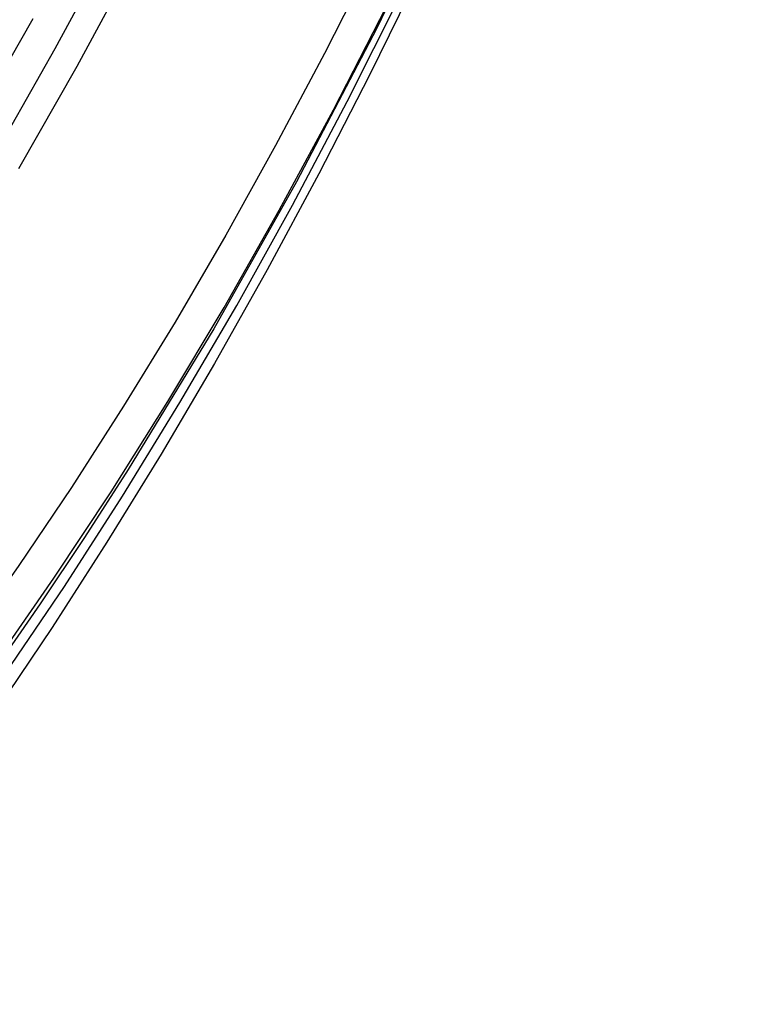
# Model space of a CAD drawing. Header units: millimetres. Extents: x -2637 to -1637, y 678 to 1678.
# Tile 61 of 256: x -2261 to -2242, y 1000 to 1025. Entities that reach past the tile are written whole.
import ezdxf

# ---------------------------------------------------------------- set-up
doc = ezdxf.new("R2010")
doc.units = ezdxf.units.MM
doc.layers.add('Make2D$B.SHOW mini', color=7, linetype='Continuous', true_color=0x000000)

msp = doc.modelspace()

# ---------------------------------------------------------------- linework, layer by layer
at = {"layer": 'Make2D$B.SHOW mini', "color": 18, "lineweight": -3, "true_color": 0x000000}
for points in [[(-2242.015, 1048.145), (-2243.677, 1043.19), (-2245.491, 1038.295), (-2247.453, 1033.473), (-2249.562, 1028.736), (-2251.538, 1024.648), (-2253.594, 1020.706), (-2255.725, 1016.918), (-2257.927, 1013.289), (-2259.053, 1011.538), (-2260.195, 1009.829), (-2261.353, 1008.164), (-2262.526, 1006.544), (-2263.713, 1004.971), (-2264.914, 1003.445), (-2266.128, 1001.969), (-2267.354, 1000.542)], [(-2258.361, 1026.826), (-2259.813, 1024.132), (-2261.303, 1021.521)], [(-2251.641, 1026.447), (-2252.872, 1024.014), (-2254.131, 1021.64), (-2255.415, 1019.331), (-2256.721, 1017.091), (-2258.046, 1014.923), (-2259.386, 1012.831), (-2260.739, 1010.818), (-2262.101, 1008.887), (-2263.469, 1007.04), (-2264.84, 1005.278), (-2266.212, 1003.605), (-2267.58, 1002.019)], [(-2257.783, 1026.396), (-2259.248, 1023.674), (-2260.752, 1021.036)], [(-2250.449, 1026.047), (-2251.719, 1023.452), (-2253.02, 1020.914), (-2254.35, 1018.437), (-2255.704, 1016.026), (-2257.08, 1013.684), (-2258.475, 1011.416), (-2259.885, 1009.225), (-2261.308, 1007.114), (-2262.741, 1005.085), (-2264.179, 1003.14), (-2265.622, 1001.283), (-2267.065, 999.513)], [(-2267.153, 1000.172), (-2265.636, 1001.988), (-2264.115, 1003.909), (-2262.595, 1005.932), (-2261.079, 1008.057), (-2259.57, 1010.282), (-2258.074, 1012.602), (-2256.594, 1015.016), (-2255.133, 1017.519), (-2253.697, 1020.107), (-2252.29, 1022.774), (-2250.914, 1025.515)], [(-2267.292, 1000.842), (-2265.805, 1002.564), (-2264.313, 1004.391), (-2262.819, 1006.321), (-2261.328, 1008.355), (-2259.842, 1010.489), (-2258.366, 1012.721), (-2256.904, 1015.048), (-2255.46, 1017.467), (-2254.038, 1019.971), (-2252.643, 1022.558), (-2251.279, 1025.221)], [(-2261.833, 1022.36), (-2260.373, 1024.915)]]:
    msp.add_lwpolyline(points, dxfattribs=at)

doc.saveas('drawing.dxf')
